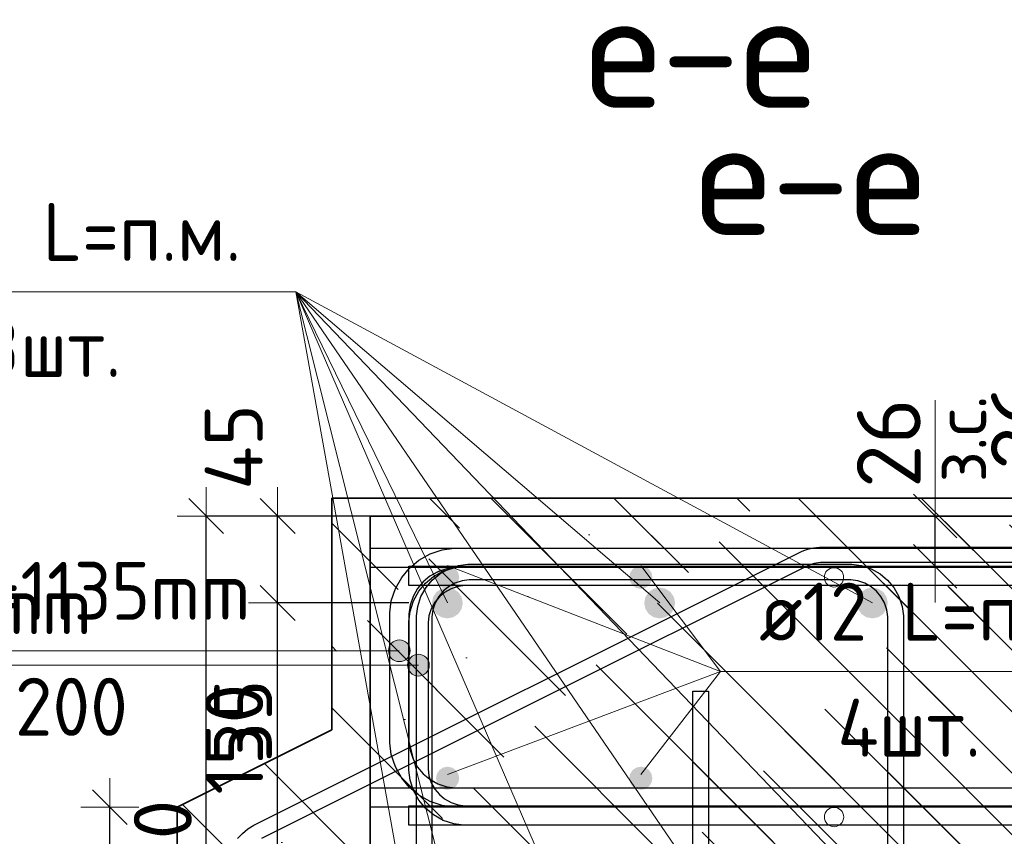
# Model space of a CAD drawing. Header units: metres. Extents: x -38 to 97, y -15 to 21.
# Tile 34 of 205: x 71.964 to 72.474, y 3.443 to 3.866. Entities that reach past the tile are written whole.
import ezdxf

# ---------------------------------------------------------------- set-up
doc = ezdxf.new("R2010")
doc.units = ezdxf.units.M
doc.header["$PDMODE"] = 65
for name, color, linetype, lineweight in [('XR$3$Арм. стержнями верхней зоны', 180, 'Continuous', 35), ('XR$3$Арм. стержнями нижней зоны', 180, 'Continuous', 35), ('XR$3$Арм.стержн. Арматура края', 96, 'Continuous', 35), ('XR$3$Арм.стержн. Доп. арматура', 180, 'Continuous', 35), ('XR$3$Размерная линия (1)', 7, 'Continuous', 13), ('XR$3$Размерная линия_ общее', 7, 'Continuous', 13), ('XR$4$Арм. стержнями верхней зоны', 180, 'Continuous', 35), ('XR$4$Арм. стержнями нижней зоны', 180, 'Continuous', 35), ('XR$4$Арм.стержн. Арматура края', 96, 'Continuous', 35), ('XR$4$Арм.стержн. Хомут', 240, 'Continuous', 35), ('XR$4$Арм.стержн.горизонт. 1', 180, 'Continuous', 35), ('XR$4$Размерная линия (1)', 7, 'Continuous', 13), ('XR$4$Размерная линия_ общее', 7, 'Continuous', 13)]:
    doc.layers.add(name, color=color, linetype=linetype, lineweight=lineweight)
doc.styles.add('ISOCPEUR', font='txt')
doc.dimstyles.new('DIMSTYLE_11', dxfattribs={"dimtxt": 0.033, "dimasz": 0.0375, "dimexe": 0, "dimexo": 0, "dimgap": 0.0165, "dimtad": 2, "dimdec": 0, "dimlfac": 1000, "dimrnd": 1, "dimzin": 12, "dimdsep": 46, "dimtxsty": 'ISOCPEUR', "dimblk1": 'ALL_ML_STRICH', "dimblk2": 'ALL_ML_STRICH', "dimsah": 1, "dimcen": 0, "dimclrd": 7, "dimclre": 256, "dimclrt": 7, "dimadec": 0, "dimazin": 0, "dimtfac": 1, "dimtdec": 0, "dimtix": 1, "dimtmove": 2, "dimatfit": 3, "dimfxl": 0, "dimtvp": 1.2, "dimtzin": 0, "dimlwd": 0, "dimlwe": -3, "dimarcsym": 0})
doc.dimstyles.new('DIMSTYLE_23', dxfattribs={"dimtxt": 0.03, "dimasz": 0.03, "dimexe": 0, "dimexo": 0, "dimgap": 0.015, "dimtad": 2, "dimdec": 0, "dimlfac": 1000, "dimrnd": 5, "dimzin": 12, "dimdsep": 46, "dimtxsty": 'ISOCPEUR', "dimblk1": 'ALL_ML_STRICH', "dimblk2": 'ALL_ML_STRICH', "dimsah": 1, "dimcen": 0, "dimclrd": 7, "dimclre": 256, "dimclrt": 7, "dimadec": 0, "dimazin": 0, "dimtfac": 1, "dimtdec": 0, "dimtix": 1, "dimtmove": 2, "dimatfit": 3, "dimfxl": 0, "dimtvp": 1.2, "dimtzin": 0, "dimlwd": 0, "dimlwe": -3, "dimarcsym": 0})
doc.dimstyles.new('DIMSTYLE_24', dxfattribs={"dimtxt": 0.03, "dimasz": 0.03, "dimexe": 0, "dimexo": 0, "dimgap": 0.015, "dimtad": 2, "dimdec": 0, "dimlfac": 1000, "dimrnd": 5, "dimzin": 12, "dimdsep": 46, "dimtxsty": 'ISOCPEUR', "dimblk1": 'ALL_ML_STRICH', "dimblk2": 'ALL_ML_STRICH', "dimsah": 1, "dimcen": 0, "dimclrd": 7, "dimclre": 256, "dimclrt": 7, "dimadec": 0, "dimazin": 0, "dimtfac": 1, "dimtdec": 0, "dimtix": 1, "dimtmove": 2, "dimatfit": 3, "dimfxl": 0, "dimtzin": 0, "dimlwd": 0, "dimlwe": -3, "dimarcsym": 0})
doc.dimstyles.new('DIMSTYLE_31', dxfattribs={"dimtxt": 0.03, "dimasz": 0.03, "dimexe": 0, "dimexo": 0, "dimgap": 0.015, "dimtad": 0, "dimdec": 0, "dimlfac": 1000, "dimrnd": 5, "dimzin": 12, "dimdsep": 46, "dimtxsty": 'ISOCPEUR', "dimblk1": 'ALL_ML_STRICH', "dimblk2": 'ALL_ML_STRICH', "dimsah": 1, "dimcen": 0, "dimclrd": 7, "dimclre": 256, "dimclrt": 7, "dimadec": 0, "dimazin": 0, "dimtfac": 1, "dimtdec": 0, "dimtix": 1, "dimtmove": 2, "dimatfit": 3, "dimfxl": 0, "dimtvp": 1.2, "dimtzin": 0, "dimlwd": 0, "dimlwe": -3, "dimarcsym": 0})
pattern_1 = [(135, (0, 0), (-0.031819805, -0.031819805), [0.4, -0.05, 0, -0.05]), (135, (-0.01591, -0.01591), (-0.031819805, -0.031819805), [0.8, -0.1, 0.1, -0.1])]

# ---------------------------------------------------------------- blocks, each defined once
blk = doc.blocks.new('ALL_ML_STRICH')
at = {"color": 0, "linetype": 'ByBlock', "lineweight": -2}
for p, q in [((0, -0.5), (0, 0.5)), ((-0.3, -0.3), (0.3, 0.3)), ((-1, 0), (0.5, 0))]:
    blk.add_line(p, q, dxfattribs=at)
blk = doc.blocks.new('*D164')
at = {"layer": 'DEFPOINTS', "color": 7, "linetype": 'Continuous', "lineweight": 13, "transparency": 33554687}
for p in [(72.4677, 3.61831), (72.4677, 3.59231), (72.50769, 3.59231)]:
    blk.add_point(p, dxfattribs=at)
at = {"layer": 'XR$3$Размерная линия_ общее', "color": 253, "linetype": 'Continuous', "lineweight": -2, "true_color": 0xa0a0a0, "transparency": 33554687}
for p, q in [((72.4877, 3.61831), (72.50769, 3.61831)), ((72.4877, 3.59231), (72.50769, 3.59231))]:
    blk.add_line(p, q, dxfattribs=at)
at = {"layer": 'XR$3$Размерная линия_ общее', "color": 7, "linetype": 'Continuous', "lineweight": -2, "transparency": 33554687}
blk.add_line((72.50769, 3.59231), (72.50769, 3.61831), dxfattribs=at)
at = {"layer": 'XR$3$Размерная линия_ общее', "color": 7, "linetype": 'Continuous', "lineweight": 13, "transparency": 33554687, "xscale": 0.0375, "yscale": 0.0375, "zscale": 0.0375}
for p, rotation in [((72.50769, 3.61831), 90), ((72.50769, 3.59231), 270)]:
    blk.add_blockref('ALL_ML_STRICH', p, dxfattribs=dict(at, rotation=rotation))
at = {"layer": 'XR$3$Размерная линия_ общее', "color": 7, "linetype": 'Continuous', "lineweight": 13, "transparency": 33554687, "insert": (72.50722, 3.63567), "char_height": 0.027, "width": 0.00135, "attachment_point": 1, "rotation": 90, "line_spacing_factor": 0.60241, "style": 'ISOCPEUR'}
blk.add_mtext('з.с.', dxfattribs=at)
at = {"layer": 'XR$3$Размерная линия_ общее', "color": 7, "linetype": 'Continuous', "lineweight": 13, "transparency": 33554687, "insert": (72.48369, 3.65603), "char_height": 0.033, "width": 0.066, "attachment_point": 5, "rotation": 90, "style": 'ISOCPEUR'}
blk.add_mtext('\\A1;{26}', dxfattribs=at)
blk = doc.blocks.new('*D236')
at = {"layer": 'DEFPOINTS', "color": 7, "linetype": 'Continuous', "lineweight": 13, "transparency": 33554687}
for p in [(72.04592, 3.45831), (72.01108, 3.42331), (72.13584, 3.42331)]:
    blk.add_point(p, dxfattribs=at)
at = {"layer": 'XR$3$Размерная линия (1)', "color": 9, "linetype": 'Continuous', "lineweight": -2, "true_color": 0xc7c7c7, "transparency": 33554687}
for p, q in [((72.01108, 3.45831), (72.01108, 3.45831)), ((72.11584, 3.42331), (72.01108, 3.42331))]:
    blk.add_line(p, q, dxfattribs=at)
at = {"layer": 'XR$3$Размерная линия (1)', "color": 7, "linetype": 'Continuous', "lineweight": -2, "transparency": 33554687}
blk.add_line((72.01108, 3.42331), (72.01108, 3.45831), dxfattribs=at)
at = {"layer": 'XR$3$Размерная линия (1)', "color": 7, "linetype": 'Continuous', "lineweight": 13, "transparency": 33554687, "xscale": 0.03, "yscale": 0.03, "zscale": 0.03}
for p, rotation in [((72.01108, 3.45831), 90), ((72.01108, 3.42331), 270)]:
    blk.add_blockref('ALL_ML_STRICH', p, dxfattribs=dict(at, rotation=rotation))
at = {"layer": 'XR$3$Размерная линия (1)', "color": 7, "linetype": 'Continuous', "lineweight": 13, "transparency": 33554687, "insert": (72.08006, 3.50299), "char_height": 0.03, "width": 0.06, "attachment_point": 5, "rotation": 90, "style": 'ISOCPEUR'}
blk.add_mtext('\\A1;{35}', dxfattribs=at)
blk = doc.blocks.new('*D407')
at = {"layer": 'DEFPOINTS', "color": 7, "linetype": 'Continuous', "lineweight": 13, "transparency": 33554687}
for p in [(72.19573, 3.609), (72.06098, 3.249), (72.19573, 3.249)]:
    blk.add_point(p, dxfattribs=at)
at = {"layer": 'XR$4$Размерная линия (1)', "color": 9, "linetype": 'Continuous', "lineweight": -2, "true_color": 0xc7c7c7, "transparency": 33554687}
for p, q in [((72.17573, 3.609), (72.06098, 3.609)), ((72.17573, 3.249), (72.06098, 3.249))]:
    blk.add_line(p, q, dxfattribs=at)
at = {"layer": 'XR$4$Размерная линия (1)', "color": 7, "linetype": 'Continuous', "lineweight": -2, "transparency": 33554687}
blk.add_line((72.06098, 3.249), (72.06098, 3.609), dxfattribs=at)
at = {"layer": 'XR$4$Размерная линия (1)', "color": 7, "linetype": 'Continuous', "lineweight": 13, "transparency": 33554687, "xscale": 0.03, "yscale": 0.03, "zscale": 0.03}
for p, rotation in [((72.06098, 3.609), 90), ((72.06098, 3.249), 270)]:
    blk.add_blockref('ALL_ML_STRICH', p, dxfattribs=dict(at, rotation=rotation))
at = {"layer": 'XR$4$Размерная линия (1)', "color": 7, "linetype": 'Continuous', "lineweight": 13, "transparency": 33554687, "insert": (72.03848, 3.4305), "char_height": 0.03, "width": 0.09, "attachment_point": 5, "rotation": 90, "style": 'ISOCPEUR'}
blk.add_mtext('\\A1;{360}', dxfattribs=at)
blk = doc.blocks.new('*D508')
at = {"layer": 'DEFPOINTS', "color": 7, "linetype": 'Continuous', "lineweight": 13, "transparency": 33554687}
for p in [(72.18577, 3.564), (72.09793, 3.414), (72.18565, 3.414)]:
    blk.add_point(p, dxfattribs=at)
at = {"layer": 'XR$4$Размерная линия (1)', "color": 9, "linetype": 'Continuous', "lineweight": -2, "true_color": 0xc7c7c7, "transparency": 33554687}
for p, q in [((72.16577, 3.564), (72.09793, 3.564)), ((72.16565, 3.414), (72.09793, 3.414))]:
    blk.add_line(p, q, dxfattribs=at)
at = {"layer": 'XR$4$Размерная линия (1)', "color": 7, "linetype": 'Continuous', "lineweight": -2, "transparency": 33554687}
blk.add_line((72.09793, 3.414), (72.09793, 3.564), dxfattribs=at)
at = {"layer": 'XR$4$Размерная линия (1)', "color": 7, "linetype": 'Continuous', "lineweight": 13, "transparency": 33554687, "xscale": 0.03, "yscale": 0.03, "zscale": 0.03}
for p, rotation in [((72.09793, 3.564), 90), ((72.09793, 3.414), 270)]:
    blk.add_blockref('ALL_ML_STRICH', p, dxfattribs=dict(at, rotation=rotation))
at = {"layer": 'XR$4$Размерная линия (1)', "color": 7, "linetype": 'Continuous', "lineweight": 13, "transparency": 33554687, "insert": (72.07543, 3.4935), "char_height": 0.03, "width": 0.09, "attachment_point": 5, "rotation": 90, "style": 'ISOCPEUR'}
blk.add_mtext('\\A1;{150}', dxfattribs=at)
blk = doc.blocks.new('*D509')
at = {"layer": 'DEFPOINTS', "color": 7, "linetype": 'Continuous', "lineweight": 13, "transparency": 33554687}
for p in [(72.14573, 3.609), (72.09793, 3.564), (72.18577, 3.564)]:
    blk.add_point(p, dxfattribs=at)
at = {"layer": 'XR$4$Размерная линия (1)', "color": 9, "linetype": 'Continuous', "lineweight": -2, "true_color": 0xc7c7c7, "transparency": 33554687}
for p, q in [((72.12573, 3.609), (72.09793, 3.609)), ((72.16577, 3.564), (72.09793, 3.564))]:
    blk.add_line(p, q, dxfattribs=at)
at = {"layer": 'XR$4$Размерная линия (1)', "color": 7, "linetype": 'Continuous', "lineweight": -2, "transparency": 33554687}
blk.add_line((72.09793, 3.564), (72.09793, 3.609), dxfattribs=at)
at = {"layer": 'XR$4$Размерная линия (1)', "color": 7, "linetype": 'Continuous', "lineweight": 13, "transparency": 33554687, "xscale": 0.03, "yscale": 0.03, "zscale": 0.03}
for p, rotation in [((72.09793, 3.609), 90), ((72.09793, 3.564), 270)]:
    blk.add_blockref('ALL_ML_STRICH', p, dxfattribs=dict(at, rotation=rotation))
at = {"layer": 'XR$4$Размерная линия (1)', "color": 7, "linetype": 'Continuous', "lineweight": 13, "transparency": 33554687, "insert": (72.07519, 3.64473), "char_height": 0.03, "width": 0.06, "attachment_point": 5, "rotation": 90, "style": 'ISOCPEUR'}
blk.add_mtext('\\A1;{45}', dxfattribs=at)
blk = doc.blocks.new('*D531')
at = {"layer": 'DEFPOINTS', "color": 7, "linetype": 'Continuous', "lineweight": 13, "transparency": 33554687}
for p in [(72.39825, 3.609), (72.39825, 3.583), (72.43824, 3.583)]:
    blk.add_point(p, dxfattribs=at)
at = {"layer": 'XR$4$Размерная линия_ общее', "color": 253, "linetype": 'Continuous', "lineweight": -2, "true_color": 0xa0a0a0, "transparency": 33554687}
for p, q in [((72.41825, 3.609), (72.43824, 3.609)), ((72.41825, 3.583), (72.43824, 3.583))]:
    blk.add_line(p, q, dxfattribs=at)
at = {"layer": 'XR$4$Размерная линия_ общее', "color": 7, "linetype": 'Continuous', "lineweight": -2, "transparency": 33554687}
blk.add_line((72.43824, 3.583), (72.43824, 3.609), dxfattribs=at)
at = {"layer": 'XR$4$Размерная линия_ общее', "color": 7, "linetype": 'Continuous', "lineweight": 13, "transparency": 33554687, "xscale": 0.0375, "yscale": 0.0375, "zscale": 0.0375}
for p, rotation in [((72.43824, 3.609), 90), ((72.43824, 3.583), 270)]:
    blk.add_blockref('ALL_ML_STRICH', p, dxfattribs=dict(at, rotation=rotation))
at = {"layer": 'XR$4$Размерная линия_ общее', "color": 7, "linetype": 'Continuous', "lineweight": 13, "transparency": 33554687, "insert": (72.43777, 3.62636), "char_height": 0.027, "width": 0.00135, "attachment_point": 1, "rotation": 90, "line_spacing_factor": 0.60241, "style": 'ISOCPEUR'}
blk.add_mtext('з.с.', dxfattribs=at)
at = {"layer": 'XR$4$Размерная линия_ общее', "color": 7, "linetype": 'Continuous', "lineweight": 13, "transparency": 33554687, "insert": (72.41424, 3.64672), "char_height": 0.033, "width": 0.066, "attachment_point": 5, "rotation": 90, "style": 'ISOCPEUR'}
blk.add_mtext('\\A1;{26}', dxfattribs=at)

msp = doc.modelspace()

# ---------------------------------------------------------------- hatches: boundary and pattern name
at = {"linetype": 'Continuous', "lineweight": 13, "transparency": 33554687}
h = msp.add_hatch(dxfattribs=at)
h.set_pattern_fill('__________540', scale=0.015, style=0, pattern_type=2)
h.set_pattern_definition(pattern_1)
h.paths.add_polyline_path([(72.34592, 3.61831), (72.12592, 3.61831), (72.12592, 3.49831), (72.04592, 3.45831), (72.04592, 3.25831), (72.34592, 3.25831)], flags=0)
at = {"linetype": 'Continuous', "lineweight": 25, "transparency": 33554687}
h = msp.add_hatch(dxfattribs=at)
h.set_pattern_fill('__________540', scale=0.015, style=0, pattern_type=2)
h.set_pattern_definition(pattern_1)
h.paths.add_polyline_path([(72.34592, 3.61831), (72.34592, 3.41831), (72.71957, 3.41831), (72.71957, 3.61831)], flags=0)
at = {"linetype": 'Continuous', "lineweight": 13, "transparency": 33554687}
h = msp.add_hatch(dxfattribs=at)
h.set_pattern_fill('__________540', scale=0.015, style=0, pattern_type=2)
h.set_pattern_definition(pattern_1)
h.paths.add_polyline_path([(72.44581, 3.609), (72.14581, 3.609), (72.14581, 3.249), (72.44581, 3.249)], flags=0)
h = msp.add_hatch(dxfattribs=at)
h.set_pattern_fill('__________540', scale=0.015, style=0, pattern_type=2)
h.set_pattern_definition(pattern_1)
h.paths.add_polyline_path([(72.44581, 3.609), (72.44581, 3.409), (72.62641, 3.409), (72.62641, 3.609)], flags=0)
at = {"layer": 'XR$3$Арм.стержн. Арматура края', "linetype": 'Continuous', "lineweight": 13, "transparency": 33554687}
for points in [[(72.15608, 3.5421), (72.1581, 3.53445), (72.1581, 3.54413)], [(72.1581, 3.54413), (72.16092, 3.53367), (72.16092, 3.54492)], [(72.1581, 3.54413), (72.1581, 3.53445), (72.16092, 3.53367)], [(72.16092, 3.54492), (72.16092, 3.53367), (72.16373, 3.53445)], [(72.16092, 3.54492), (72.16373, 3.53445), (72.16373, 3.54413)], [(72.16373, 3.54413), (72.16373, 3.53445), (72.16575, 3.53648)], [(72.16373, 3.54413), (72.16575, 3.53648), (72.16575, 3.5421)], [(72.15608, 3.53648), (72.15608, 3.5421), (72.15529, 3.53929)], [(72.15608, 3.5421), (72.15608, 3.53648), (72.1581, 3.53445)], [(72.16575, 3.5421), (72.16575, 3.53648), (72.16654, 3.53929)]]:
    msp.add_hatch(color=7, dxfattribs=at).paths.add_polyline_path(points)
at = {"layer": 'XR$3$Арм.стержн. Доп. арматура', "linetype": 'Continuous', "lineweight": 50, "transparency": 33554687}
for points in [[(72.19192, 3.57731), (72.19146, 3.5796), (72.19016, 3.58155), (72.18821, 3.58285), (72.18592, 3.58331), (72.18362, 3.58285), (72.18167, 3.58155), (72.18037, 3.5796), (72.17992, 3.57731), (72.18037, 3.57501), (72.18167, 3.57306), (72.18362, 3.57176), (72.18592, 3.57131), (72.18821, 3.57176), (72.19016, 3.57306), (72.19146, 3.57501)], [(72.29192, 3.57731), (72.29146, 3.5796), (72.29016, 3.58155), (72.28821, 3.58285), (72.28592, 3.58331), (72.28362, 3.58285), (72.28167, 3.58155), (72.28037, 3.5796), (72.27992, 3.57731), (72.28037, 3.57501), (72.28167, 3.57306), (72.28362, 3.57176), (72.28592, 3.57131), (72.28821, 3.57176), (72.29016, 3.57306), (72.29146, 3.57501)], [(72.19192, 3.47331), (72.19146, 3.4756), (72.19016, 3.47755), (72.18821, 3.47885), (72.18592, 3.47931), (72.18362, 3.47885), (72.18167, 3.47755), (72.18037, 3.4756), (72.17992, 3.47331), (72.18037, 3.47101), (72.18167, 3.46906), (72.18362, 3.46776), (72.18592, 3.46731), (72.18821, 3.46776), (72.19016, 3.46906), (72.19146, 3.47101)], [(72.29192, 3.47331), (72.29146, 3.4756), (72.29016, 3.47755), (72.28821, 3.47885), (72.28592, 3.47931), (72.28362, 3.47885), (72.28167, 3.47755), (72.28037, 3.4756), (72.27992, 3.47331), (72.28037, 3.47101), (72.28167, 3.46906), (72.28362, 3.46776), (72.28592, 3.46731), (72.28821, 3.46776), (72.29016, 3.46906), (72.29146, 3.47101)]]:
    msp.add_hatch(color=34, dxfattribs=at).paths.add_polyline_path(points)
at = {"layer": 'XR$4$Арм.стержн. Арматура края', "linetype": 'Continuous', "lineweight": 13, "transparency": 33554687}
for points in [[(72.16796, 3.53667), (72.17077, 3.52621), (72.17077, 3.53746)], [(72.17077, 3.53746), (72.17077, 3.52621), (72.17358, 3.527)], [(72.17077, 3.53746), (72.17358, 3.527), (72.17358, 3.53667)], [(72.16593, 3.52902), (72.16593, 3.53465), (72.16514, 3.53184)], [(72.16593, 3.53465), (72.16796, 3.527), (72.16796, 3.53667)], [(72.16593, 3.53465), (72.16593, 3.52902), (72.16796, 3.527)], [(72.16796, 3.53667), (72.16796, 3.527), (72.17077, 3.52621)], [(72.17358, 3.53667), (72.17358, 3.527), (72.17561, 3.52902)], [(72.17358, 3.53667), (72.17561, 3.52902), (72.17561, 3.53465)], [(72.17561, 3.53465), (72.17561, 3.52902), (72.17639, 3.53184)]]:
    msp.add_hatch(color=7, dxfattribs=at).paths.add_polyline_path(points)
at = {"layer": 'XR$4$Арм.стержн.горизонт. 1', "linetype": 'Continuous', "lineweight": 50, "transparency": 33554687}
for points in [[(72.19377, 3.564), (72.19316, 3.56706), (72.19142, 3.56966), (72.18883, 3.57139), (72.18577, 3.572), (72.18271, 3.57139), (72.18011, 3.56966), (72.17838, 3.56706), (72.17777, 3.564), (72.17838, 3.56094), (72.18011, 3.55834), (72.18271, 3.55661), (72.18577, 3.556), (72.18883, 3.55661), (72.19142, 3.55834), (72.19316, 3.56094)], [(72.30369, 3.564), (72.30308, 3.56706), (72.30135, 3.56966), (72.29875, 3.57139), (72.29569, 3.572), (72.29263, 3.57139), (72.29003, 3.56966), (72.2883, 3.56706), (72.28769, 3.564), (72.2883, 3.56094), (72.29003, 3.55834), (72.29263, 3.55661), (72.29569, 3.556), (72.29875, 3.55661), (72.30135, 3.55834), (72.30308, 3.56094)], [(72.41377, 3.564), (72.41316, 3.56706), (72.41142, 3.56966), (72.40883, 3.57139), (72.40577, 3.572), (72.40271, 3.57139), (72.40011, 3.56966), (72.39838, 3.56706), (72.39777, 3.564), (72.39838, 3.56094), (72.40011, 3.55834), (72.40271, 3.55661), (72.40577, 3.556), (72.40883, 3.55661), (72.41142, 3.55834), (72.41316, 3.56094)]]:
    msp.add_hatch(color=7, dxfattribs=at).paths.add_polyline_path(points)

# ---------------------------------------------------------------- linework, layer by layer
at = {"color": 7, "linetype": 'Continuous', "lineweight": 13, "transparency": 33554687}
msp.add_line((72.43824, 3.609), (72.43824, 3.669), dxfattribs=at)
at = {"color": 7, "linetype": 'Continuous', "lineweight": 35, "transparency": 33554687}
for p, q in [((72.12592, 3.61831), (72.12592, 3.49831)), ((72.34592, 3.61831), (72.12592, 3.61831)), ((72.71957, 3.61831), (72.34592, 3.61831)), ((72.14581, 3.609), (72.14581, 3.249)), ((72.44581, 3.609), (72.14581, 3.609)), ((72.62641, 3.609), (72.44581, 3.609)), ((72.12592, 3.49831), (72.04592, 3.45831)), ((72.04592, 3.45831), (72.04592, 3.25831))]:
    msp.add_line(p, q, dxfattribs=at)
at = {"color": 7, "linetype": 'Continuous', "lineweight": 13, "transparency": 33554687}
for centre in [(72.38592, 3.57726), (72.38595, 3.45326)]:
    msp.add_circle(centre, 0.005, dxfattribs=at)
at = {"layer": 'XR$3$Арм. стержнями верхней зоны', "color": 4, "linetype": 'Continuous', "lineweight": 25, "transparency": 33554687}
msp.add_lwpolyline([(72.14592, 3.59231), (72.72457, 3.59231), (72.72457, 3.58231), (72.14592, 3.58231), (72.14592, 3.59231)], dxfattribs=at)
at = {"layer": 'XR$3$Арм. стержнями нижней зоны', "color": 4, "linetype": 'Continuous', "lineweight": 25, "transparency": 33554687}
msp.add_lwpolyline([(72.14592, 3.46831), (72.72457, 3.46831), (72.72457, 3.45831), (72.14592, 3.45831), (72.14592, 3.46831)], dxfattribs=at)
at = {"layer": 'XR$3$Арм.стержн. Арматура края', "color": 7, "linetype": 'Continuous', "lineweight": 13, "transparency": 33554687}
for p, q in [((72.16092, 3.54492), (72.16092, 3.54492)), ((71.83381, 3.53929), (72.14081, 3.53929)), ((72.14081, 3.53929), (72.16092, 3.53929)), ((72.15529, 3.53929), (72.15529, 3.53929)), ((72.16654, 3.53929), (72.16654, 3.53929)), ((72.16092, 3.53367), (72.16092, 3.53367))]:
    msp.add_line(p, q, dxfattribs=at)
at = {"layer": 'XR$3$Арм.стержн. Арматура края', "color": 40, "linetype": 'Continuous', "lineweight": 25, "transparency": 33554687}
for points in [[(72.07718, 3.44208), (72.07971, 3.4448), (72.08258, 3.44716), (72.08557, 3.44904), (72.36809, 3.59017), (72.36945, 3.59078), (72.37088, 3.59133), (72.37234, 3.59181), (72.37382, 3.5922), (72.37531, 3.59251), (72.37683, 3.59274), (72.37836, 3.59288), (72.37985, 3.59294), (72.72357, 3.59294)], [(72.72357, 3.58494), (72.38002, 3.58494), (72.3789, 3.5849), (72.37781, 3.58479), (72.37672, 3.58463), (72.37566, 3.58441), (72.3746, 3.58413), (72.37356, 3.58379), (72.37253, 3.58339), (72.37151, 3.58294), (72.0895, 3.44206)], [(72.31292, 3.31054), (72.31292, 3.51831), (72.32092, 3.51831)], [(72.32092, 3.51831), (72.32092, 3.30998)]]:
    msp.add_lwpolyline(points, dxfattribs=at)
at = {"layer": 'XR$3$Арм.стержн. Арматура края', "color": 4, "linetype": 'Continuous', "lineweight": 25, "transparency": 33554687}
for points in [[(72.65592, 3.45831), (72.18926, 3.45831), (72.18316, 3.45916), (72.17681, 3.46125), (72.17097, 3.46452), (72.16615, 3.46854), (72.16213, 3.47336), (72.15886, 3.4792), (72.15676, 3.48555), (72.15592, 3.49165), (72.15592, 3.55896), (72.15676, 3.56506), (72.15886, 3.57141), (72.16213, 3.57726), (72.16615, 3.58207), (72.17097, 3.58609), (72.17681, 3.58936), (72.18316, 3.59146), (72.18926, 3.59231), (72.65592, 3.59231)], [(72.65592, 3.58231), (72.18995, 3.58231), (72.18543, 3.58168), (72.18086, 3.58017), (72.17666, 3.57782), (72.17325, 3.57497), (72.1704, 3.57156), (72.16805, 3.56737), (72.16654, 3.56279), (72.16592, 3.55827), (72.16592, 3.49235), (72.16654, 3.48783), (72.16805, 3.48325), (72.1704, 3.47905), (72.17325, 3.47564), (72.17666, 3.47279), (72.18086, 3.47044), (72.18543, 3.46894), (72.18995, 3.46831), (72.65592, 3.46831)]]:
    msp.add_lwpolyline(points, dxfattribs=at)
at = {"layer": 'XR$3$Арм.стержн. Арматура края', "color": 7, "linetype": 'Continuous', "lineweight": 13, "transparency": 33554687}
msp.add_circle((72.16092, 3.53929), 0.00563, dxfattribs=at)
at = {"layer": 'XR$3$Арм.стержн. Доп. арматура', "color": 7, "linetype": 'Continuous', "lineweight": 13, "transparency": 33554687}
for q in [(72.18592, 3.58331), (72.28592, 3.58331), (72.18592, 3.47531), (72.28592, 3.47531), (72.55317, 3.52847)]:
    msp.add_line((72.32717, 3.52847), q, dxfattribs=at)
at = {"layer": 'XR$4$Арм. стержнями верхней зоны', "color": 4, "linetype": 'Continuous', "lineweight": 25, "transparency": 33554687}
msp.add_lwpolyline([(72.16578, 3.583), (72.63141, 3.583), (72.63141, 3.573), (72.16578, 3.573), (72.16578, 3.583)], dxfattribs=at)
msp.add_lwpolyline([(72.16578, 3.583), (72.63141, 3.583), (72.63141, 3.573), (72.16578, 3.573), (72.16578, 3.583)], dxfattribs=at)
at = {"layer": 'XR$4$Арм. стержнями нижней зоны', "color": 4, "linetype": 'Continuous', "lineweight": 25, "transparency": 33554687}
msp.add_lwpolyline([(72.16578, 3.459), (72.63141, 3.459), (72.63141, 3.449), (72.16578, 3.449), (72.16578, 3.459)], dxfattribs=at)
msp.add_lwpolyline([(72.16578, 3.459), (72.63141, 3.459), (72.63141, 3.449), (72.16578, 3.449), (72.16578, 3.459)], dxfattribs=at)
at = {"layer": 'XR$4$Арм.стержн. Арматура края', "color": 7, "linetype": 'Continuous', "lineweight": 13, "transparency": 33554687}
for p, q in [((72.17077, 3.53746), (72.17077, 3.53746)), ((71.75022, 3.53184), (72.06022, 3.53184)), ((72.06022, 3.53184), (72.17077, 3.53184)), ((72.16514, 3.53184), (72.16514, 3.53184)), ((72.17639, 3.53184), (72.17639, 3.53184)), ((72.17077, 3.52621), (72.17077, 3.52621))]:
    msp.add_line(p, q, dxfattribs=at)
at = {"layer": 'XR$4$Арм.стержн. Арматура края', "color": 4, "linetype": 'Continuous', "lineweight": 25, "transparency": 33554687}
for points in [[(72.63141, 3.449), (72.19433, 3.449), (72.18912, 3.44972), (72.18368, 3.45152), (72.17867, 3.45432), (72.17454, 3.45777), (72.17109, 3.4619), (72.16829, 3.46691), (72.16649, 3.47235), (72.16577, 3.47756), (72.16577, 3.55443), (72.16649, 3.55965), (72.16829, 3.56509), (72.17109, 3.5701), (72.17454, 3.57423), (72.17867, 3.57767), (72.18368, 3.58048), (72.18912, 3.58227), (72.19433, 3.583), (72.63141, 3.583)], [(72.63141, 3.449), (72.19433, 3.449), (72.18912, 3.44972), (72.18368, 3.45152), (72.17867, 3.45432), (72.17454, 3.45777), (72.17109, 3.4619), (72.16829, 3.46691), (72.16649, 3.47235), (72.16577, 3.47756), (72.16577, 3.55443), (72.16649, 3.55965), (72.16829, 3.56509), (72.17109, 3.5701), (72.17454, 3.57423), (72.17867, 3.57767), (72.18368, 3.58048), (72.18912, 3.58227), (72.19433, 3.583), (72.63141, 3.583)], [(72.63141, 3.573), (72.19502, 3.573), (72.19139, 3.57249), (72.18772, 3.57128), (72.18437, 3.5694), (72.18164, 3.56713), (72.17936, 3.5644), (72.17748, 3.56104), (72.17627, 3.55738), (72.17577, 3.55374), (72.17577, 3.47826), (72.17627, 3.47462), (72.17748, 3.47095), (72.17936, 3.4676), (72.18164, 3.46487), (72.18437, 3.46259), (72.18772, 3.46071), (72.19139, 3.4595), (72.19502, 3.459), (72.63141, 3.459)], [(72.63141, 3.573), (72.19502, 3.573), (72.19139, 3.57249), (72.18772, 3.57128), (72.18437, 3.5694), (72.18164, 3.56713), (72.17936, 3.5644), (72.17748, 3.56104), (72.17627, 3.55738), (72.17577, 3.55374), (72.17577, 3.47826), (72.17627, 3.47462), (72.17748, 3.47095), (72.17936, 3.4676), (72.18164, 3.46487), (72.18437, 3.46259), (72.18772, 3.46071), (72.19139, 3.4595), (72.19502, 3.459), (72.63141, 3.459)]]:
    msp.add_lwpolyline(points, dxfattribs=at)
at = {"layer": 'XR$4$Арм.стержн. Арматура края', "color": 7, "linetype": 'Continuous', "lineweight": 13, "transparency": 33554687}
msp.add_circle((72.17077, 3.53184), 0.00563, dxfattribs=at)
at = {"layer": 'XR$4$Арм.стержн. Хомут', "color": 40, "linetype": 'Continuous', "lineweight": 25, "transparency": 33554687}
for points in [[(72.16977, 3.29968), (72.16977, 3.55732), (72.17045, 3.5622), (72.17212, 3.56728), (72.17474, 3.57196), (72.17796, 3.57581), (72.18181, 3.57903), (72.18648, 3.58164), (72.19156, 3.58332), (72.19644, 3.584), (72.39513, 3.584), (72.40001, 3.58332), (72.40509, 3.58164), (72.40977, 3.57903), (72.41362, 3.57581), (72.41683, 3.57196), (72.41945, 3.56728), (72.42113, 3.5622), (72.42181, 3.55732), (72.42181, 3.29968)], [(72.16977, 3.29968), (72.16977, 3.55732), (72.17045, 3.5622), (72.17212, 3.56728), (72.17474, 3.57196), (72.17796, 3.57581), (72.18181, 3.57903), (72.18648, 3.58164), (72.19156, 3.58332), (72.19644, 3.584), (72.39513, 3.584), (72.40001, 3.58332), (72.40509, 3.58164), (72.40977, 3.57903), (72.41362, 3.57581), (72.41683, 3.57196), (72.41945, 3.56728), (72.42113, 3.5622), (72.42181, 3.55732), (72.42181, 3.29968)], [(72.41381, 3.30023), (72.41381, 3.55677), (72.4133, 3.56038), (72.41209, 3.56405), (72.41022, 3.5674), (72.40794, 3.57013), (72.40521, 3.57241), (72.40185, 3.57429), (72.39819, 3.5755), (72.39457, 3.576), (72.197, 3.576), (72.19338, 3.5755), (72.18972, 3.57429), (72.18637, 3.57241), (72.18364, 3.57013), (72.18136, 3.5674), (72.17948, 3.56405), (72.17827, 3.56038), (72.17777, 3.55677), (72.17777, 3.30023)], [(72.41381, 3.30023), (72.41381, 3.55677), (72.4133, 3.56038), (72.41209, 3.56405), (72.41022, 3.5674), (72.40794, 3.57013), (72.40521, 3.57241), (72.40185, 3.57429), (72.39819, 3.5755), (72.39457, 3.576), (72.197, 3.576), (72.19338, 3.5755), (72.18972, 3.57429), (72.18637, 3.57241), (72.18364, 3.57013), (72.18136, 3.5674), (72.17948, 3.56405), (72.17827, 3.56038), (72.17777, 3.55677), (72.17777, 3.30023)]]:
    msp.add_lwpolyline(points, dxfattribs=at)
at = {"layer": 'XR$4$Арм.стержн.горизонт. 1', "color": 7, "linetype": 'Continuous', "lineweight": 13, "transparency": 33554687}
for p, q in [((71.88132, 3.72498), (72.10732, 3.72498)), ((72.10732, 3.72498), (72.40581, 3.289)), ((72.10732, 3.72498), (72.40581, 3.414)), ((72.10732, 3.72498), (72.29569, 3.564)), ((72.10732, 3.72498), (72.18573, 3.289)), ((72.10732, 3.72498), (72.18577, 3.564)), ((72.10732, 3.72498), (72.40577, 3.564)), ((72.10732, 3.72498), (72.29573, 3.289)), ((72.10732, 3.72498), (72.18573, 3.414))]:
    msp.add_line(p, q, dxfattribs=at)

# ---------------------------------------------------------------- texts
at = {"color": 7, "linetype": 'Continuous', "lineweight": 13, "transparency": 33554687, "char_height": 0.06, "width": 0.1533913, "style": 'ISOCPEUR'}
for insert, attachment_point in [((72.37657, 3.8202), 9), ((72.37381, 3.78443), 5)]:
    msp.add_mtext('\\A1;{\\fISOCPEUR|i0|b0;\\H0.060000;\\W1.000000;\\C7;е-е}\\P', dxfattribs=dict(at, insert=insert, attachment_point=attachment_point))
at = {"layer": 'XR$3$Арм.стержн. Арматура края', "color": 7, "linetype": 'Continuous', "lineweight": 25, "transparency": 33554687, "char_height": 0.03, "attachment_point": 7, "style": 'ISOCPEUR'}
for s, insert, width in [('\\W0.92;ø10 L=1135mm ', (71.85381, 3.55529), 0.2806692), ('\\W0.95;ш.200 ', (71.92881, 3.49529), 0.1311996)]:
    msp.add_mtext(s, dxfattribs=dict(at, insert=insert, width=width))
at = {"layer": 'XR$3$Арм.стержн. Доп. арматура', "color": 7, "linetype": 'Continuous', "lineweight": 25, "transparency": 33554687, "char_height": 0.03, "attachment_point": 7, "style": 'ISOCPEUR'}
for s, insert, width in [('\\W0.94;ø12 L=п.м.', (72.34717, 3.54447), 0.1999831), ('\\W0.95;4шт. ', (72.38767, 3.48447), 0.1191576)]:
    msp.add_mtext(s, dxfattribs=dict(at, insert=insert, width=width))
at = {"layer": 'XR$4$Арм.стержн. Арматура края', "color": 7, "linetype": 'Continuous', "lineweight": 25, "transparency": 33554687, "insert": (71.77172, 3.54784), "char_height": 0.03, "width": 0.2806692, "attachment_point": 7, "style": 'ISOCPEUR'}
msp.add_mtext('\\W0.92;ø10 L=1135mm ', dxfattribs=at)
at = {"layer": 'XR$4$Арм.стержн.горизонт. 1', "color": 7, "linetype": 'Continuous', "lineweight": 25, "transparency": 33554687, "char_height": 0.03, "attachment_point": 7, "style": 'ISOCPEUR'}
for s, insert, width in [('\\W0.94;ø16 L=п.м.', (71.90132, 3.74098), 0.1999832), ('\\W0.94;8шт. ', (71.94332, 3.68098), 0.1161286)]:
    msp.add_mtext(s, dxfattribs=dict(at, insert=insert, width=width))

# ---------------------------------------------------------------- dimensions: what is measured, and where the dimension line sits
at = {"layer": 'XR$3$Размерная линия (1)', "color": 7, "linetype": 'Continuous', "lineweight": 13, "transparency": 33554687}
dim = msp.add_linear_dim(base=(72.01108, 3.45831), p1=(72.11584, 3.42331), p2=(72.01108, 3.45831), angle=90, dimstyle='DIMSTYLE_31', override={"dimpost": '<>', "dimclrd": 7, "dimclre": 9, "dimclrt": 7, "dimlwd": 0, "dimlwe": 65533}, dxfattribs=at)
dim.commit()
dim.dimension.update_dxf_attribs({"geometry": '*D236', "text_midpoint": (72.08006, 3.50299), "dimtype": 160})
at = {"layer": 'XR$3$Размерная линия_ общее', "color": 7, "linetype": 'Continuous', "lineweight": 13, "transparency": 33554687}
dim = msp.add_linear_dim(base=(72.50769, 3.61831), p1=(72.4877, 3.59231), p2=(72.4877, 3.61831), angle=90, text='<>\\Xз.с.', dimstyle='DIMSTYLE_11', override={"dimpost": '<>', "dimclrd": 7, "dimclre": 253, "dimclrt": 7, "dimlwd": 0, "dimlwe": 65533}, dxfattribs=at)
dim.commit()
dim.dimension.update_dxf_attribs({"geometry": '*D164', "text_midpoint": (72.48369, 3.65603), "dimtype": 160})
at = {"layer": 'XR$4$Размерная линия (1)', "color": 7, "linetype": 'Continuous', "lineweight": 13, "transparency": 33554687}
for base, p1, p2, dimstyle, picture, middle in [((72.09793, 3.609), (72.16577, 3.564), (72.12573, 3.609), 'DIMSTYLE_23', '*D509', (72.07519, 3.64473)), ((72.06098, 3.609), (72.17573, 3.249), (72.17573, 3.609), 'DIMSTYLE_24', '*D407', (72.03848, 3.4305)), ((72.09793, 3.564), (72.16565, 3.414), (72.16577, 3.564), 'DIMSTYLE_24', '*D508', (72.07543, 3.4935))]:
    dim = msp.add_linear_dim(base=base, p1=p1, p2=p2, angle=90, dimstyle=dimstyle, override={"dimpost": '<>', "dimclrd": 7, "dimclre": 9, "dimclrt": 7, "dimlwd": 0, "dimlwe": 65533}, dxfattribs=at)
    dim.commit()
    dim.dimension.update_dxf_attribs({"geometry": picture, "text_midpoint": middle, "dimtype": 160})
at = {"layer": 'XR$4$Размерная линия_ общее', "color": 7, "linetype": 'Continuous', "lineweight": 13, "transparency": 33554687}
dim = msp.add_linear_dim(base=(72.43824, 3.609), p1=(72.41825, 3.583), p2=(72.41825, 3.609), angle=90, text='<>\\Xз.с.', dimstyle='DIMSTYLE_11', override={"dimpost": '<>', "dimclrd": 7, "dimclre": 253, "dimclrt": 7, "dimlwd": 0, "dimlwe": 65533}, dxfattribs=at)
dim.commit()
dim.dimension.update_dxf_attribs({"geometry": '*D531', "text_midpoint": (72.41424, 3.64672), "dimtype": 160})

doc.saveas('drawing.dxf')
